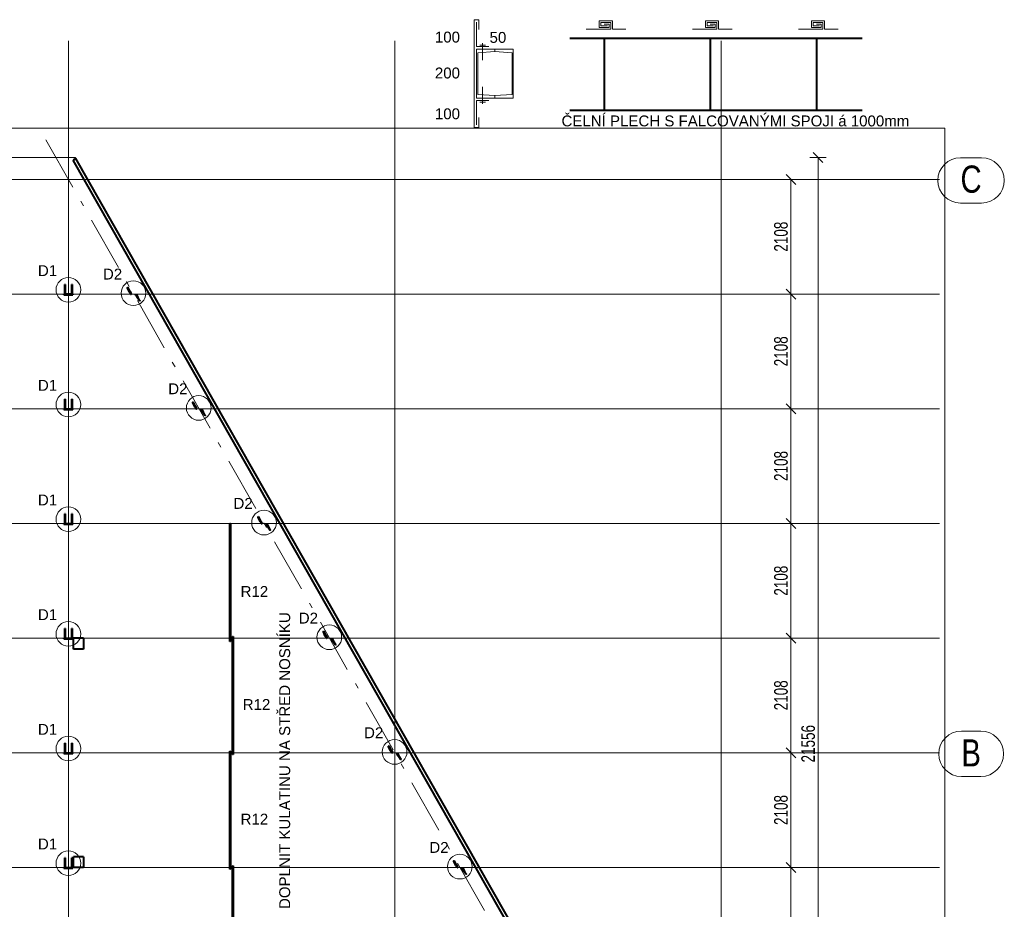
# Model space of a CAD drawing. Header units: metres. Extents: x 212 to 317, y 37 to 97.
# Tile 39 of 52: x 282 to 300, y 51 to 67. Entities that reach past the tile are written whole.
import ezdxf

# ---------------------------------------------------------------- set-up
doc = ezdxf.new("R2010")
doc.units = ezdxf.units.M
doc.linetypes.add('__RA_15', pattern=[1.7, 1, -0.3, 0.1, -0.3])
doc.linetypes.add('__RA_2', pattern=[0.4, 0.3, -0.1])
for name, color, linetype, lineweight in [('OSY', 204, '__RA_15', 13), ('POPIS', 7, 'Continuous', 13), ('Standard', 7, 'Continuous', 40), ('VYZTUZ', 11, 'Continuous', 50)]:
    doc.layers.add(name, color=color, linetype=linetype, lineweight=lineweight)
doc.styles.add('ARIAL', font='ARIAL.TTF')

msp = doc.modelspace()

# ---------------------------------------------------------------- linework, layer by layer
at = {"layer": 'OSY', "color": 204, "linetype": 'Continuous', "lineweight": 13}
for p, q in [((282.396, 40.423), (282.396, 66.921)), ((288.396, 40.423), (288.396, 66.921)), ((294.396, 40.423), (294.396, 66.921)), ((299.184, 64.774), (298.796, 64.774)), ((233.089, 64.374), (298.407, 64.374)), ((299.184, 63.941), (298.796, 63.941)), ((232.837, 62.267), (298.407, 62.267)), ((231.637, 60.159), (298.407, 60.159)), ((230.437, 58.051), (298.407, 58.051)), ((229.237, 55.943), (298.407, 55.943)), ((299.171, 54.236), (298.812, 54.236)), ((228.037, 53.836), (298.407, 53.836)), ((299.171, 53.402), (298.812, 53.402)), ((226.837, 51.728), (298.407, 51.728))]:
    msp.add_line(p, q, dxfattribs=at)
at = {"layer": 'OSY', "color": 204, "linetype": '__RA_15', "lineweight": 13}
msp.add_line((281.981, 65.104), (294.772, 42.637), dxfattribs=at)
at = {"layer": 'OSY', "color": 204, "linetype": 'Continuous', "lineweight": 13}
for centre, start, end in [((298.796, 64.358), 90, 270), ((299.184, 64.358), 270, 90), ((298.812, 53.819), 90, 270), ((299.171, 53.819), 270, 90)]:
    msp.add_arc(centre, 0.417, start, end, dxfattribs=at)
at = {"layer": 'Standard', "color": 204, "linetype": 'Continuous', "lineweight": 13}
for p, q in [((289.944, 67.311), (289.854, 67.311)), ((289.854, 67.311), (289.854, 65.331)), ((289.899, 66.816), (289.899, 67.266)), ((289.944, 67.131), (289.944, 67.311)), ((292.156, 67.168), (292.156, 67.288)), ((292.156, 67.288), (292.396, 67.288)), ((292.336, 67.168), (292.156, 67.168)), ((292.366, 67.258), (292.186, 67.258)), ((292.186, 67.258), (292.186, 67.198)), ((292.186, 67.198), (292.306, 67.198)), ((292.246, 67.228), (292.336, 67.228)), ((292.336, 67.228), (292.336, 67.168)), ((292.366, 67.138), (292.366, 67.258)), ((292.396, 67.288), (292.396, 67.138)), ((294.106, 67.168), (294.106, 67.288)), ((294.106, 67.288), (294.346, 67.288)), ((294.286, 67.168), (294.106, 67.168)), ((294.316, 67.258), (294.136, 67.258)), ((294.136, 67.258), (294.136, 67.198)), ((294.136, 67.198), (294.256, 67.198)), ((294.196, 67.228), (294.286, 67.228)), ((294.286, 67.228), (294.286, 67.168)), ((294.316, 67.138), (294.316, 67.258)), ((294.346, 67.288), (294.346, 67.138)), ((296.056, 67.168), (296.056, 67.288)), ((296.056, 67.288), (296.296, 67.288)), ((296.236, 67.168), (296.056, 67.168)), ((296.266, 67.258), (296.086, 67.258)), ((296.086, 67.258), (296.086, 67.198)), ((296.086, 67.198), (296.206, 67.198)), ((296.146, 67.228), (296.236, 67.228)), ((296.236, 67.228), (296.236, 67.168)), ((296.266, 67.138), (296.266, 67.258)), ((296.296, 67.288), (296.296, 67.138)), ((291.916, 67.138), (292.366, 67.138)), ((292.396, 67.138), (292.646, 67.138)), ((293.866, 67.138), (294.316, 67.138)), ((294.346, 67.138), (294.596, 67.138)), ((295.816, 67.138), (296.266, 67.138)), ((296.296, 67.138), (296.546, 67.138)), ((290.124, 66.816), (289.899, 66.816)), ((289.959, 66.845), (290.064, 66.845)), ((290.011, 66.881), (290.011, 66.566)), ((290.236, 66.771), (289.899, 66.771)), ((289.899, 66.771), (289.899, 65.871)), ((289.921, 66.704), (290.236, 66.726)), ((289.921, 65.939), (289.921, 66.704)), ((290.236, 66.726), (290.236, 66.771)), ((290.236, 66.726), (290.236, 66.771)), ((290.236, 66.771), (290.574, 66.771)), ((290.551, 66.704), (290.236, 66.726)), ((290.551, 65.939), (290.551, 66.704)), ((290.574, 66.771), (290.574, 65.871)), ((290.011, 65.762), (290.011, 66.077)), ((290.236, 65.916), (289.921, 65.939)), ((290.236, 65.916), (290.551, 65.939)), ((290.236, 65.871), (290.236, 65.916)), ((290.236, 65.871), (290.236, 65.916)), ((289.899, 65.871), (290.236, 65.871)), ((290.124, 65.826), (289.899, 65.826)), ((289.899, 65.826), (289.899, 65.376)), ((289.959, 65.798), (290.064, 65.798)), ((290.574, 65.871), (290.236, 65.871)), ((289.944, 65.331), (289.944, 65.511)), ((289.854, 65.331), (289.944, 65.331))]:
    msp.add_line(p, q, dxfattribs=at)
at = {"layer": 'Standard', "color": 1, "linetype": 'Continuous', "lineweight": 40}
for p, q in [((291.616, 66.97), (296.986, 66.97)), ((292.246, 66.97), (292.246, 65.65)), ((294.196, 66.97), (294.196, 65.65)), ((296.146, 66.97), (296.146, 65.65)), ((291.616, 65.65), (296.986, 65.65)), ((282.535, 64.761), (282.483, 64.731)), ((294.729, 43.222), (282.483, 64.731)), ((294.798, 43.222), (282.535, 64.761)), ((282.328, 62.269), (282.328, 62.443)), ((282.336, 62.443), (282.328, 62.443)), ((282.328, 62.269), (282.336, 62.269)), ((282.336, 62.443), (282.336, 62.269)), ((282.464, 62.443), (282.456, 62.443)), ((282.456, 62.269), (282.456, 62.443)), ((282.456, 62.269), (282.464, 62.269)), ((282.464, 62.443), (282.464, 62.269)), ((283.481, 62.389), (283.488, 62.393)), ((283.483, 62.384), (283.481, 62.389)), ((283.49, 62.388), (283.483, 62.384)), ((283.519, 62.306), (283.483, 62.384)), ((283.488, 62.393), (283.49, 62.388)), ((283.527, 62.324), (283.488, 62.393)), ((283.49, 62.388), (283.526, 62.31)), ((283.526, 62.31), (283.519, 62.306)), ((283.519, 62.306), (283.535, 62.278)), ((283.542, 62.282), (283.526, 62.31)), ((283.527, 62.324), (283.527, 62.324)), ((283.527, 62.324), (283.551, 62.282)), ((283.527, 62.324), (283.527, 62.324)), ((283.535, 62.278), (283.542, 62.282)), ((283.54, 62.269), (283.535, 62.278)), ((283.547, 62.273), (283.54, 62.269)), ((283.54, 62.269), (283.548, 62.269)), ((283.542, 62.282), (283.547, 62.273)), ((283.555, 62.273), (283.547, 62.273)), ((283.548, 62.269), (283.555, 62.273)), ((283.555, 62.273), (283.551, 62.282)), ((282.31, 62.254), (282.31, 62.264)), ((282.48, 62.264), (282.31, 62.264)), ((282.31, 62.254), (282.48, 62.254)), ((282.48, 62.264), (282.48, 62.254)), ((283.628, 62.258), (283.635, 62.262)), ((283.633, 62.249), (283.628, 62.258)), ((283.64, 62.253), (283.633, 62.249)), ((283.633, 62.249), (283.649, 62.221)), ((283.635, 62.262), (283.642, 62.264)), ((283.635, 62.262), (283.64, 62.253)), ((283.656, 62.225), (283.64, 62.253)), ((283.647, 62.255), (283.642, 62.264)), ((283.647, 62.255), (283.671, 62.213)), ((283.649, 62.221), (283.656, 62.225)), ((283.701, 62.145), (283.649, 62.221)), ((283.656, 62.225), (283.708, 62.149)), ((283.672, 62.213), (283.671, 62.213)), ((283.711, 62.144), (283.672, 62.213)), ((283.701, 62.145), (283.708, 62.149)), ((283.704, 62.14), (283.701, 62.145)), ((283.711, 62.144), (283.704, 62.14)), ((283.708, 62.149), (283.711, 62.144)), ((282.328, 60.162), (282.328, 60.335)), ((282.336, 60.335), (282.328, 60.335)), ((282.336, 60.335), (282.336, 60.162)), ((282.464, 60.335), (282.456, 60.335)), ((282.456, 60.162), (282.456, 60.335)), ((282.464, 60.335), (282.464, 60.162)), ((284.681, 60.282), (284.688, 60.285)), ((284.683, 60.277), (284.681, 60.282)), ((284.69, 60.281), (284.683, 60.277)), ((284.719, 60.199), (284.683, 60.277)), ((284.688, 60.285), (284.69, 60.281)), ((284.727, 60.217), (284.688, 60.285)), ((284.69, 60.281), (284.726, 60.203)), ((282.31, 60.146), (282.31, 60.156)), ((282.48, 60.156), (282.31, 60.156)), ((282.31, 60.146), (282.48, 60.146)), ((282.328, 60.162), (282.336, 60.162)), ((282.456, 60.162), (282.464, 60.162)), ((282.48, 60.156), (282.48, 60.146)), ((284.726, 60.203), (284.719, 60.199)), ((284.719, 60.199), (284.735, 60.17)), ((284.742, 60.174), (284.726, 60.203)), ((284.727, 60.216), (284.727, 60.217)), ((284.727, 60.217), (284.727, 60.216)), ((284.727, 60.216), (284.751, 60.174)), ((284.735, 60.17), (284.742, 60.174)), ((284.741, 60.162), (284.735, 60.17)), ((284.747, 60.166), (284.741, 60.162)), ((284.741, 60.162), (284.748, 60.162)), ((284.742, 60.174), (284.747, 60.166)), ((284.755, 60.166), (284.747, 60.166)), ((284.748, 60.162), (284.755, 60.166)), ((284.755, 60.166), (284.751, 60.174)), ((284.828, 60.15), (284.835, 60.154)), ((284.833, 60.141), (284.828, 60.15)), ((284.84, 60.145), (284.833, 60.141)), ((284.833, 60.141), (284.849, 60.113)), ((284.835, 60.154), (284.842, 60.156)), ((284.835, 60.154), (284.84, 60.145)), ((284.856, 60.117), (284.84, 60.145)), ((284.847, 60.147), (284.842, 60.156)), ((284.847, 60.147), (284.871, 60.105)), ((284.849, 60.113), (284.856, 60.117)), ((284.901, 60.037), (284.849, 60.113)), ((284.856, 60.117), (284.908, 60.041)), ((284.872, 60.105), (284.871, 60.105)), ((284.911, 60.036), (284.872, 60.105)), ((284.901, 60.037), (284.908, 60.041)), ((284.904, 60.032), (284.901, 60.037)), ((284.911, 60.036), (284.904, 60.032)), ((284.908, 60.041), (284.911, 60.036)), ((282.328, 58.054), (282.328, 58.227)), ((282.336, 58.227), (282.328, 58.227)), ((282.336, 58.227), (282.336, 58.054)), ((282.464, 58.227), (282.456, 58.227)), ((282.456, 58.054), (282.456, 58.227)), ((282.464, 58.227), (282.464, 58.054)), ((285.881, 58.174), (285.888, 58.178)), ((285.883, 58.169), (285.881, 58.174)), ((285.89, 58.173), (285.883, 58.169)), ((285.919, 58.091), (285.883, 58.169)), ((285.888, 58.178), (285.89, 58.173)), ((285.927, 58.109), (285.888, 58.178)), ((285.89, 58.173), (285.926, 58.095)), ((285.927, 58.109), (285.927, 58.109)), ((285.927, 58.109), (285.951, 58.067)), ((285.927, 58.109), (285.927, 58.109)), ((282.31, 58.038), (282.31, 58.048)), ((282.48, 58.048), (282.31, 58.048)), ((282.31, 58.038), (282.48, 58.038)), ((282.328, 58.054), (282.336, 58.054)), ((282.456, 58.054), (282.464, 58.054)), ((282.48, 58.048), (282.48, 58.038)), ((285.365, 58.053), (285.367, 58.053)), ((285.365, 55.885), (285.365, 58.053)), ((285.367, 58.053), (285.371, 58.053)), ((285.367, 58.053), (285.367, 55.885)), ((285.371, 58.053), (285.375, 58.053)), ((285.371, 58.053), (285.371, 55.885)), ((285.375, 58.053), (285.377, 58.053)), ((285.375, 58.053), (285.375, 55.885)), ((285.377, 58.053), (285.377, 55.885)), ((285.926, 58.095), (285.919, 58.091)), ((285.919, 58.091), (285.935, 58.063)), ((285.942, 58.066), (285.926, 58.095)), ((285.935, 58.063), (285.942, 58.066)), ((285.941, 58.054), (285.935, 58.063)), ((285.947, 58.058), (285.941, 58.054)), ((285.941, 58.054), (285.948, 58.054)), ((285.942, 58.066), (285.947, 58.058)), ((285.955, 58.058), (285.947, 58.058)), ((285.948, 58.054), (285.955, 58.058)), ((285.955, 58.058), (285.951, 58.067)), ((286.028, 58.043), (286.035, 58.047)), ((286.033, 58.034), (286.028, 58.043)), ((286.04, 58.038), (286.033, 58.034)), ((286.033, 58.034), (286.049, 58.005)), ((286.035, 58.047), (286.042, 58.048)), ((286.035, 58.047), (286.04, 58.038)), ((286.056, 58.009), (286.04, 58.038)), ((286.047, 58.04), (286.042, 58.048)), ((286.047, 58.04), (286.071, 57.997)), ((286.049, 58.005), (286.056, 58.009)), ((286.101, 57.929), (286.049, 58.005)), ((286.056, 58.009), (286.108, 57.933)), ((286.072, 57.998), (286.071, 57.997)), ((286.111, 57.929), (286.072, 57.998)), ((286.101, 57.929), (286.108, 57.933)), ((286.104, 57.925), (286.101, 57.929)), ((286.111, 57.929), (286.104, 57.925)), ((286.108, 57.933), (286.111, 57.929)), ((282.328, 55.946), (282.328, 56.12)), ((282.336, 56.12), (282.328, 56.12)), ((282.336, 56.12), (282.336, 55.946)), ((282.464, 56.12), (282.456, 56.12)), ((282.456, 55.946), (282.456, 56.12)), ((282.464, 56.12), (282.464, 55.946)), ((282.31, 55.931), (282.31, 55.941)), ((282.48, 55.941), (282.31, 55.941)), ((282.328, 55.946), (282.336, 55.946)), ((282.456, 55.946), (282.464, 55.946)), ((282.48, 55.941), (282.48, 55.931)), ((282.672, 55.945), (282.492, 55.945)), ((282.492, 55.743), (282.492, 55.945)), ((282.672, 55.945), (282.672, 55.743)), ((285.415, 55.976), (285.417, 55.976)), ((285.415, 53.809), (285.415, 55.976)), ((285.417, 55.976), (285.421, 55.976)), ((285.417, 55.976), (285.417, 53.809)), ((285.421, 55.976), (285.425, 55.976)), ((285.421, 55.976), (285.421, 53.809)), ((285.425, 55.976), (285.427, 55.976)), ((285.425, 55.976), (285.425, 53.809)), ((285.427, 55.976), (285.427, 53.809)), ((287.081, 56.066), (287.088, 56.07)), ((287.083, 56.061), (287.081, 56.066)), ((287.09, 56.065), (287.083, 56.061)), ((287.119, 55.983), (287.083, 56.061)), ((287.088, 56.07), (287.09, 56.065)), ((287.127, 56.001), (287.088, 56.07)), ((287.09, 56.065), (287.126, 55.987)), ((287.126, 55.987), (287.119, 55.983)), ((287.119, 55.983), (287.135, 55.955)), ((287.142, 55.959), (287.126, 55.987)), ((287.127, 56.001), (287.127, 56.001)), ((287.127, 56.001), (287.151, 55.959)), ((287.127, 56.001), (287.127, 56.001)), ((287.135, 55.955), (287.142, 55.959)), ((287.141, 55.946), (287.135, 55.955)), ((287.147, 55.95), (287.141, 55.946)), ((287.141, 55.946), (287.148, 55.946)), ((287.142, 55.959), (287.147, 55.95)), ((287.155, 55.95), (287.147, 55.95)), ((287.148, 55.946), (287.155, 55.95)), ((287.155, 55.95), (287.151, 55.959)), ((287.228, 55.935), (287.235, 55.939)), ((287.233, 55.926), (287.228, 55.935)), ((287.235, 55.939), (287.242, 55.941)), ((287.235, 55.939), (287.24, 55.93)), ((287.247, 55.932), (287.242, 55.941)), ((287.247, 55.932), (287.272, 55.89)), ((282.31, 55.931), (282.48, 55.931)), ((285.367, 55.885), (285.365, 55.885)), ((285.371, 55.885), (285.367, 55.885)), ((285.375, 55.885), (285.371, 55.885)), ((285.377, 55.885), (285.375, 55.885)), ((287.24, 55.93), (287.233, 55.926)), ((287.233, 55.926), (287.249, 55.898)), ((287.256, 55.902), (287.24, 55.93)), ((287.249, 55.898), (287.256, 55.902)), ((287.301, 55.822), (287.249, 55.898)), ((287.256, 55.902), (287.308, 55.826)), ((287.311, 55.821), (287.272, 55.89)), ((287.272, 55.89), (287.272, 55.89)), ((287.301, 55.822), (287.308, 55.826)), ((287.304, 55.817), (287.301, 55.822)), ((287.311, 55.821), (287.304, 55.817)), ((287.308, 55.826), (287.311, 55.821)), ((282.672, 55.743), (282.492, 55.743)), ((282.328, 53.839), (282.328, 54.012)), ((282.336, 54.012), (282.328, 54.012)), ((282.336, 54.012), (282.336, 53.839)), ((282.464, 54.012), (282.456, 54.012)), ((282.456, 53.839), (282.456, 54.012)), ((282.464, 54.012), (282.464, 53.839)), ((288.281, 53.958), (288.288, 53.962)), ((288.283, 53.953), (288.281, 53.958)), ((288.29, 53.957), (288.283, 53.953)), ((288.319, 53.876), (288.283, 53.953)), ((288.288, 53.962), (288.29, 53.957)), ((288.327, 53.893), (288.288, 53.962)), ((288.29, 53.957), (288.326, 53.879)), ((282.31, 53.823), (282.31, 53.833)), ((282.48, 53.833), (282.31, 53.833)), ((282.31, 53.823), (282.48, 53.823)), ((282.328, 53.839), (282.336, 53.839)), ((282.456, 53.839), (282.464, 53.839)), ((282.48, 53.833), (282.48, 53.823)), ((285.365, 53.869), (285.367, 53.869)), ((285.365, 51.701), (285.365, 53.869)), ((285.367, 53.869), (285.371, 53.869)), ((285.367, 53.869), (285.367, 51.701)), ((285.371, 53.869), (285.375, 53.869)), ((285.371, 53.869), (285.371, 51.701)), ((285.375, 53.869), (285.377, 53.869)), ((285.375, 53.869), (285.375, 51.701)), ((285.377, 53.869), (285.377, 51.701)), ((285.417, 53.809), (285.415, 53.809)), ((285.421, 53.809), (285.417, 53.809)), ((285.425, 53.809), (285.421, 53.809)), ((285.427, 53.809), (285.425, 53.809)), ((288.326, 53.879), (288.319, 53.876)), ((288.319, 53.876), (288.335, 53.847)), ((288.342, 53.851), (288.326, 53.879)), ((288.327, 53.893), (288.327, 53.893)), ((288.327, 53.893), (288.351, 53.851)), ((288.327, 53.893), (288.327, 53.893)), ((288.335, 53.847), (288.342, 53.851)), ((288.341, 53.839), (288.335, 53.847)), ((288.347, 53.842), (288.341, 53.839)), ((288.341, 53.839), (288.348, 53.839)), ((288.342, 53.851), (288.347, 53.842)), ((288.355, 53.843), (288.347, 53.842)), ((288.348, 53.839), (288.355, 53.843)), ((288.355, 53.843), (288.351, 53.851)), ((288.428, 53.827), (288.435, 53.831)), ((288.433, 53.818), (288.428, 53.827)), ((288.44, 53.822), (288.433, 53.818)), ((288.433, 53.818), (288.449, 53.79)), ((288.435, 53.831), (288.442, 53.833)), ((288.435, 53.831), (288.44, 53.822)), ((288.456, 53.794), (288.44, 53.822)), ((288.447, 53.824), (288.442, 53.833)), ((288.447, 53.824), (288.472, 53.782)), ((288.449, 53.79), (288.456, 53.794)), ((288.501, 53.714), (288.449, 53.79)), ((288.456, 53.794), (288.508, 53.718)), ((288.511, 53.713), (288.472, 53.782)), ((288.472, 53.782), (288.472, 53.782)), ((288.501, 53.714), (288.508, 53.718)), ((288.504, 53.709), (288.501, 53.714)), ((288.511, 53.713), (288.504, 53.709)), ((288.508, 53.718), (288.511, 53.713)), ((282.328, 51.731), (282.328, 51.904)), ((282.336, 51.904), (282.328, 51.904)), ((282.336, 51.904), (282.336, 51.731)), ((282.464, 51.904), (282.456, 51.904)), ((282.456, 51.731), (282.456, 51.904)), ((282.464, 51.904), (282.464, 51.731)), ((282.672, 51.928), (282.492, 51.928)), ((282.492, 51.727), (282.492, 51.928)), ((282.672, 51.928), (282.672, 51.727)), ((289.481, 51.851), (289.488, 51.855)), ((289.483, 51.846), (289.481, 51.851)), ((289.49, 51.85), (289.483, 51.846)), ((289.519, 51.768), (289.483, 51.846)), ((289.488, 51.855), (289.49, 51.85)), ((289.527, 51.786), (289.488, 51.855)), ((289.49, 51.85), (289.526, 51.772)), ((289.526, 51.772), (289.519, 51.768)), ((289.542, 51.743), (289.526, 51.772)), ((289.527, 51.786), (289.527, 51.786)), ((289.527, 51.786), (289.551, 51.744)), ((289.527, 51.786), (289.527, 51.786)), ((282.31, 51.715), (282.31, 51.725)), ((282.48, 51.725), (282.31, 51.725)), ((282.31, 51.715), (282.48, 51.715)), ((282.328, 51.731), (282.336, 51.731)), ((282.456, 51.731), (282.464, 51.731)), ((282.48, 51.725), (282.48, 51.715)), ((282.672, 51.727), (282.492, 51.727)), ((285.367, 51.701), (285.365, 51.701)), ((285.371, 51.701), (285.367, 51.701)), ((285.375, 51.701), (285.371, 51.701)), ((285.377, 51.701), (285.375, 51.701)), ((285.415, 51.761), (285.417, 51.761)), ((285.415, 49.593), (285.415, 51.761)), ((285.417, 51.761), (285.421, 51.761)), ((285.417, 51.761), (285.417, 49.593)), ((285.421, 51.761), (285.425, 51.761)), ((285.421, 51.761), (285.421, 49.593)), ((285.425, 51.761), (285.427, 51.761)), ((285.425, 51.761), (285.425, 49.593)), ((285.427, 51.761), (285.427, 49.593)), ((289.519, 51.768), (289.535, 51.739)), ((289.535, 51.739), (289.542, 51.743)), ((289.541, 51.731), (289.535, 51.739)), ((289.548, 51.735), (289.541, 51.731)), ((289.541, 51.731), (289.548, 51.731)), ((289.542, 51.743), (289.548, 51.735)), ((289.548, 51.731), (289.555, 51.735)), ((289.555, 51.735), (289.548, 51.735)), ((289.555, 51.735), (289.551, 51.744)), ((289.628, 51.72), (289.635, 51.723)), ((289.633, 51.711), (289.628, 51.72)), ((289.64, 51.715), (289.633, 51.711)), ((289.633, 51.711), (289.649, 51.682)), ((289.635, 51.723), (289.642, 51.725)), ((289.635, 51.723), (289.64, 51.715)), ((289.656, 51.686), (289.64, 51.715)), ((289.647, 51.717), (289.642, 51.725)), ((289.647, 51.717), (289.672, 51.674)), ((289.649, 51.682), (289.656, 51.686)), ((289.701, 51.606), (289.649, 51.682)), ((289.656, 51.686), (289.708, 51.61)), ((289.711, 51.606), (289.672, 51.674)), ((289.672, 51.674), (289.672, 51.674)), ((289.701, 51.606), (289.708, 51.61)), ((289.704, 51.602), (289.701, 51.606)), ((289.711, 51.606), (289.704, 51.602)), ((289.708, 51.61), (289.711, 51.606))]:
    msp.add_line(p, q, dxfattribs=at)
at = {"layer": 'Standard', "color": 7, "linetype": 'Continuous', "lineweight": 13}
for p, q in [((282.525, 64.778), (234.267, 64.778)), ((294.798, 43.222), (282.525, 64.778))]:
    msp.add_line(p, q, dxfattribs=at)
at = {"layer": 'Standard', "color": 136, "linetype": '__RA_2', "lineweight": 18}
for p, q in [((294.791, 43.222), (282.53, 64.758)), ((282.328, 62.33), (282.336, 62.33)), ((282.456, 62.33), (282.464, 62.33)), ((283.481, 62.389), (283.52, 62.32)), ((283.527, 62.324), (283.52, 62.32)), ((283.52, 62.32), (283.527, 62.324)), ((283.544, 62.278), (283.52, 62.32)), ((283.52, 62.32), (283.52, 62.32)), ((283.551, 62.282), (283.544, 62.278)), ((283.544, 62.278), (283.548, 62.269)), ((283.635, 62.26), (283.628, 62.258)), ((283.642, 62.264), (283.635, 62.26)), ((283.635, 62.26), (283.64, 62.251)), ((283.64, 62.251), (283.647, 62.255)), ((283.665, 62.209), (283.64, 62.251)), ((283.665, 62.209), (283.672, 62.213)), ((283.671, 62.213), (283.665, 62.209)), ((283.665, 62.209), (283.704, 62.14)), ((283.665, 62.209), (283.665, 62.209)), ((284.681, 60.282), (284.72, 60.213)), ((282.328, 60.222), (282.336, 60.222)), ((282.456, 60.222), (282.464, 60.222)), ((284.727, 60.216), (284.72, 60.213)), ((284.72, 60.213), (284.727, 60.216)), ((284.744, 60.17), (284.72, 60.213)), ((284.72, 60.213), (284.72, 60.213)), ((284.751, 60.174), (284.744, 60.17)), ((284.744, 60.17), (284.748, 60.162)), ((284.835, 60.152), (284.828, 60.15)), ((284.842, 60.156), (284.835, 60.152)), ((284.835, 60.152), (284.84, 60.143)), ((284.84, 60.143), (284.847, 60.147)), ((284.865, 60.101), (284.84, 60.143)), ((284.865, 60.101), (284.872, 60.105)), ((284.871, 60.105), (284.865, 60.101)), ((284.865, 60.101), (284.904, 60.032)), ((284.865, 60.101), (284.865, 60.101)), ((282.328, 58.114), (282.336, 58.114)), ((282.456, 58.114), (282.464, 58.114)), ((285.881, 58.174), (285.92, 58.105)), ((285.927, 58.109), (285.92, 58.105)), ((285.92, 58.105), (285.927, 58.109)), ((285.944, 58.063), (285.92, 58.105)), ((285.92, 58.105), (285.92, 58.105)), ((285.951, 58.067), (285.944, 58.063)), ((285.944, 58.063), (285.948, 58.054)), ((286.035, 58.044), (286.028, 58.043)), ((286.042, 58.048), (286.035, 58.044)), ((286.035, 58.044), (286.04, 58.036)), ((286.04, 58.036), (286.047, 58.04)), ((286.065, 57.993), (286.04, 58.036)), ((286.065, 57.994), (286.072, 57.998)), ((286.071, 57.997), (286.065, 57.993)), ((286.065, 57.994), (286.104, 57.925)), ((286.065, 57.993), (286.065, 57.994)), ((282.328, 56.007), (282.336, 56.007)), ((282.456, 56.007), (282.464, 56.007)), ((287.081, 56.066), (287.12, 55.997)), ((287.127, 56.001), (287.12, 55.997)), ((287.12, 55.997), (287.127, 56.001)), ((287.144, 55.955), (287.12, 55.997)), ((287.12, 55.997), (287.12, 55.997)), ((287.151, 55.959), (287.144, 55.955)), ((287.144, 55.955), (287.148, 55.946)), ((287.235, 55.937), (287.228, 55.935)), ((287.242, 55.941), (287.235, 55.937)), ((287.235, 55.937), (287.24, 55.928)), ((287.24, 55.928), (287.247, 55.932)), ((287.265, 55.886), (287.24, 55.928)), ((287.265, 55.886), (287.272, 55.89)), ((287.272, 55.89), (287.265, 55.886)), ((287.265, 55.886), (287.304, 55.817)), ((287.265, 55.886), (287.265, 55.886)), ((282.492, 55.744), (282.672, 55.744)), ((288.281, 53.958), (288.32, 53.89)), ((282.328, 53.899), (282.336, 53.899)), ((282.456, 53.899), (282.464, 53.899)), ((288.327, 53.893), (288.32, 53.89)), ((288.32, 53.889), (288.327, 53.893)), ((288.32, 53.89), (288.32, 53.889)), ((288.344, 53.847), (288.32, 53.889)), ((288.351, 53.851), (288.344, 53.847)), ((288.344, 53.847), (288.348, 53.839)), ((288.435, 53.829), (288.428, 53.827)), ((288.442, 53.833), (288.435, 53.829)), ((288.435, 53.829), (288.44, 53.82)), ((288.44, 53.82), (288.447, 53.824)), ((288.465, 53.778), (288.44, 53.82)), ((288.465, 53.778), (288.472, 53.782)), ((288.472, 53.782), (288.465, 53.778)), ((288.465, 53.778), (288.504, 53.709)), ((288.465, 53.778), (288.465, 53.778)), ((282.328, 51.791), (282.336, 51.791)), ((282.456, 51.791), (282.464, 51.791)), ((289.481, 51.851), (289.52, 51.782)), ((289.527, 51.786), (289.52, 51.782)), ((289.52, 51.782), (289.527, 51.786)), ((289.544, 51.74), (289.52, 51.782)), ((289.52, 51.782), (289.52, 51.782)), ((289.551, 51.744), (289.544, 51.74)), ((289.544, 51.74), (289.548, 51.731)), ((289.635, 51.721), (289.628, 51.72)), ((289.642, 51.725), (289.635, 51.721)), ((289.635, 51.721), (289.64, 51.713)), ((289.64, 51.713), (289.647, 51.717)), ((289.665, 51.67), (289.64, 51.713)), ((289.665, 51.671), (289.672, 51.674)), ((289.672, 51.674), (289.665, 51.67)), ((289.665, 51.671), (289.704, 51.602)), ((289.665, 51.67), (289.665, 51.671))]:
    msp.add_line(p, q, dxfattribs=at)
at = {"layer": 'Standard', "color": 7, "linetype": 'Continuous', "lineweight": 18}
msp.add_lwpolyline([(217.209, 42.889), (298.507, 42.889), (298.507, 65.318), (217.209, 65.318), (217.209, 42.889)], dxfattribs=at)
at = {"layer": 'Standard', "color": 204, "linetype": 'Continuous', "lineweight": 13}
for centre in [(282.396, 62.347), (283.592, 62.284), (282.396, 60.239), (284.792, 60.176), (282.396, 58.131), (285.992, 58.068), (282.396, 56.023), (287.192, 55.961), (282.396, 53.916), (288.392, 53.853), (282.396, 51.808), (289.592, 51.745)]:
    msp.add_circle(centre, 0.227, dxfattribs=at)
at = {"layer": 'VYZTUZ', "color": 171, "linetype": 'Continuous', "lineweight": 18}
for p, q in [((296.268, 64.688), (296.088, 64.868)), ((296.178, 64.778), (296.028, 64.778)), ((296.178, 64.778), (296.328, 64.778)), ((295.768, 64.284), (295.588, 64.464)), ((295.678, 64.374), (295.528, 64.374)), ((295.678, 64.374), (295.828, 64.374)), ((295.678, 62.267), (295.678, 64.374)), ((295.678, 62.267), (295.528, 62.267)), ((295.768, 62.177), (295.588, 62.357)), ((295.678, 62.267), (295.828, 62.267)), ((295.678, 60.159), (295.678, 62.267)), ((295.678, 60.159), (295.528, 60.159)), ((295.768, 60.069), (295.588, 60.249)), ((295.678, 60.159), (295.828, 60.159)), ((295.678, 58.051), (295.678, 60.159)), ((295.768, 57.961), (295.588, 58.141)), ((295.678, 58.051), (295.528, 58.051)), ((295.678, 58.051), (295.828, 58.051)), ((295.678, 55.943), (295.678, 58.051)), ((295.678, 55.943), (295.528, 55.943)), ((295.768, 55.853), (295.588, 56.033)), ((295.678, 55.943), (295.828, 55.943)), ((295.678, 53.836), (295.678, 55.943)), ((295.678, 53.836), (295.528, 53.836)), ((295.768, 53.746), (295.588, 53.926)), ((295.678, 53.836), (295.828, 53.836)), ((295.678, 51.728), (295.678, 53.836)), ((295.768, 51.638), (295.588, 51.818)), ((295.678, 51.728), (295.528, 51.728)), ((295.678, 51.728), (295.828, 51.728)), ((295.678, 49.62), (295.678, 51.728))]:
    msp.add_line(p, q, dxfattribs=at)
msp.add_lwpolyline([(296.178, 43.222), (296.178, 53.612), (296.178, 53.612), (296.178, 64.778)], dxfattribs=at)

# ---------------------------------------------------------------- texts
at = {"layer": 'OSY', "color": 204, "linetype": '__RA_15', "lineweight": 13, "char_height": 0.5, "width": 0.19231, "attachment_point": 7, "style": 'ARIAL'}
for s, insert in [('\\W0.77;C', (298.796, 64.124)), ('\\W0.77;B', (298.812, 53.586))]:
    msp.add_mtext(s, dxfattribs=dict(at, insert=insert))
at = {"layer": 'POPIS', "color": 204, "linetype": 'Continuous', "lineweight": 13, "char_height": 0.2, "width": 0.09912, "attachment_point": 7, "style": 'ARIAL'}
for s, insert in [('\\W0.99;100', (289.133, 66.889)), ('\\W0.99;50', (290.138, 66.883)), ('\\W0.99;200', (289.133, 66.229)), ('\\W0.99;100', (289.133, 65.479)), ('\\W0.99;ČELNÍ\\~PLECH\\~S\\~FALCOVANÝMI\\~SPOJI\\~á\\~1000mm', (291.461, 65.348)), ('\\W0.99;D1', (281.835, 62.599)), ('\\W0.99;D2', (283.031, 62.536)), ('\\W0.99;D1', (281.835, 60.491)), ('\\W0.99;D2', (284.231, 60.428)), ('\\W0.99;D1', (281.835, 58.384)), ('\\W0.99;D2', (285.431, 58.321)), ('\\W0.99;R12', (285.561, 56.702)), ('\\W0.99;D1', (281.835, 56.276)), ('\\W0.99;D2', (286.631, 56.213)), ('\\W0.99;R12', (285.6, 54.625)), ('\\W0.99;D1', (281.835, 54.168)), ('\\W0.99;D2', (287.831, 54.105)), ('\\W0.99;R12', (285.561, 52.518)), ('\\W0.99;D1', (281.835, 52.061)), ('\\W0.99;D2', (289.031, 51.998))]:
    msp.add_mtext(s, dxfattribs=dict(at, insert=insert))
at = {"layer": 'POPIS', "color": 204, "linetype": 'Continuous', "lineweight": 13, "insert": (286.475, 50.966), "char_height": 0.2, "width": 0.09912, "attachment_point": 7, "rotation": 90, "style": 'ARIAL'}
msp.add_mtext('\\W0.99;DOPLNIT\\~KULATINU\\~NA\\~STŘED\\~NOSNÍKU', dxfattribs=at)
at = {"layer": 'VYZTUZ', "color": 171, "linetype": 'Continuous', "lineweight": 18, "char_height": 0.25, "width": 0.08929, "attachment_point": 7, "rotation": 90, "style": 'ARIAL'}
for s, insert in [('\\W0.71;2108', (295.623, 63.048)), ('\\W0.71;2108', (295.623, 60.941)), ('\\W0.71;2108', (295.623, 58.833)), ('\\W0.71;2108', (295.623, 56.725)), ('\\W0.71;2108', (295.623, 54.618)), ('\\W0.71;21556', (296.123, 53.659)), ('\\W0.71;2108', (295.623, 52.51))]:
    msp.add_mtext(s, dxfattribs=dict(at, insert=insert))

doc.saveas('drawing.dxf')
